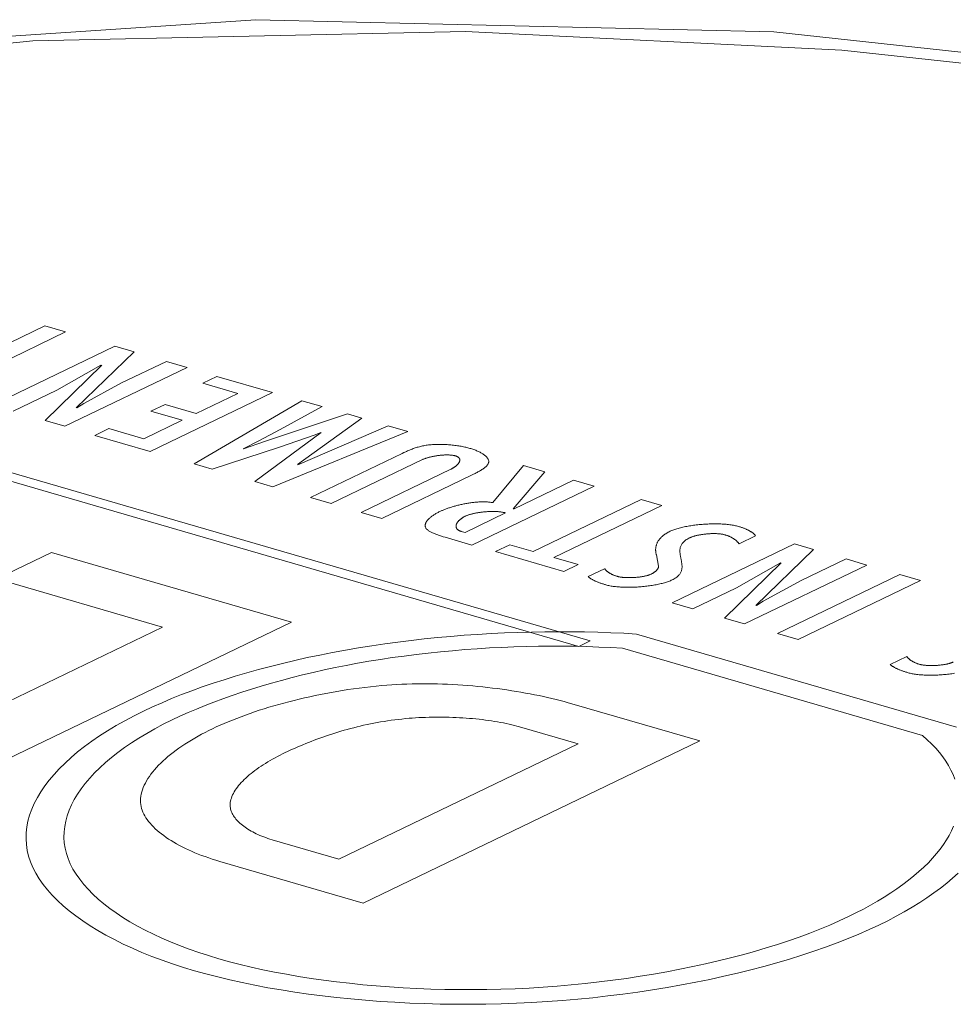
# Model space of a CAD drawing. Header units: millimetres. Extents: x 3925 to 5043, y -86 to 778.
# Tile 143 of 158: x 4838.27 to 4841.91, y 547.86 to 551.69. Entities that reach past the tile are written whole.
import ezdxf

# ---------------------------------------------------------------- set-up
doc = ezdxf.new("R2010")
doc.units = ezdxf.units.MM
doc.header["$LTSCALE"] = 46.255
doc.layers.add('H30K-TOP-COVDXF_CONTINUOUS_LINE', color=7, linetype='CONTINUOUS')

msp = doc.modelspace()

# ---------------------------------------------------------------- linework, layer by layer
at = {"layer": 'H30K-TOP-COVDXF_CONTINUOUS_LINE', "color": 7, "linetype": 'Continuous', "lineweight": 0}
for p, q in [((4838.3672, 550.4996), (4837.9457, 550.2965)), ((4838.4476, 550.4762), (4838.3672, 550.4996)), ((4838.0261, 550.2731), (4838.4476, 550.4762)), ((4838.6404, 550.4201), (4838.164, 550.1906)), ((4838.7152, 550.3984), (4838.6404, 550.4201)), ((4838.4897, 550.1803), (4838.7152, 550.3984)), ((4838.5888, 550.3467), (4838.3684, 550.1311)), ((4838.4145, 550.249), (4838.5859, 550.3466)), ((4838.4457, 550.1087), (4838.922, 550.3382)), ((4838.8415, 550.3616), (4838.6665, 550.2773)), ((4838.922, 550.3382), (4838.8415, 550.3616)), ((4839.038, 550.3026), (4838.9831, 550.2762)), ((4839.2545, 550.2397), (4839.038, 550.3026)), ((4838.6665, 550.2773), (4838.5188, 550.1968)), ((4838.9831, 550.2762), (4839.119, 550.2366)), ((4840.4923, 549.272), (4837.1819, 550.2349)), ((4838.2445, 550.1672), (4838.4145, 550.249)), ((4838.7781, 550.0102), (4839.2545, 550.2397)), ((4839.119, 550.2366), (4838.9573, 550.1587)), ((4837.138, 550.2138), (4840.4484, 549.2509)), ((4838.5188, 550.1968), (4838.4926, 550.1804)), ((4838.8358, 550.194), (4838.7808, 550.1676)), ((4838.9573, 550.1587), (4838.8358, 550.194)), ((4839.3688, 550.2082), (4838.9488, 549.9623)), ((4839.2846, 550.0955), (4839.4477, 550.1853)), ((4839.4477, 550.1853), (4839.3688, 550.2082)), ((4838.7808, 550.1676), (4838.9023, 550.1322)), ((4839.5467, 550.1565), (4839.2236, 550.0493)), ((4839.6021, 550.1404), (4839.5467, 550.1565)), ((4838.3684, 550.1311), (4838.4457, 550.1087)), ((4838.9023, 550.1322), (4838.7526, 550.0601)), ((4839.3517, 549.9594), (4839.6021, 550.1404)), ((4839.7052, 550.1104), (4839.3533, 549.9589)), ((4839.7816, 550.0882), (4839.7052, 550.1104)), ((4838.6167, 550.0996), (4838.5617, 550.0731)), ((4838.5617, 550.0731), (4838.7781, 550.0102)), ((4838.7526, 550.0601), (4838.6167, 550.0996)), ((4839.4437, 550.0839), (4839.1861, 549.8933)), ((4839.201, 550.0515), (4839.2846, 550.0955)), ((4839.2553, 549.8732), (4839.7816, 550.0882)), ((4839.2817, 550.0276), (4839.4202, 550.0756)), ((4839.4202, 550.0756), (4839.4422, 550.0844)), ((4839.1401, 550.0209), (4839.201, 550.0515)), ((4839.2236, 550.0493), (4839.1417, 550.0204)), ((4839.0196, 549.9417), (4839.2817, 550.0276)), ((4839.7598, 550.0029), (4839.4021, 549.8305)), ((4838.9488, 549.9623), (4839.0196, 549.9417)), ((4839.4825, 549.8071), (4839.8388, 549.9788)), ((4840.2325, 549.9552), (4840.1125, 549.811)), ((4840.3161, 549.9309), (4840.2325, 549.9552)), ((4839.9494, 549.9412), (4839.6001, 549.7729)), ((4839.6805, 549.7495), (4840.0304, 549.9181)), ((4840.0304, 549.9181), (4840.0376, 549.9216)), ((4840.1925, 549.7867), (4840.3161, 549.9309)), ((4839.1861, 549.8933), (4839.2553, 549.8732)), ((4840.4272, 549.8986), (4840.1941, 549.7862)), ((4840.5077, 549.8752), (4840.4272, 549.8986)), ((4840.0314, 549.6457), (4840.5077, 549.8752)), ((4839.4021, 549.8305), (4839.4825, 549.8071)), ((4840.6913, 549.8236), (4840.2698, 549.6205)), ((4840.7717, 549.8002), (4840.6913, 549.8236)), ((4839.6001, 549.7729), (4839.6805, 549.7495)), ((4840.1619, 549.7707), (4840.0046, 549.6949)), ((4840.3502, 549.5971), (4840.7717, 549.8002)), ((4839.9274, 549.6759), (4840.0314, 549.6457)), ((4841.2884, 549.6499), (4840.812, 549.4204)), ((4841.0728, 549.6506), (4841.1367, 549.6813)), ((4841.3632, 549.6282), (4841.2884, 549.6499)), ((4838.1793, 549.5138), (4838.3935, 549.617)), ((4838.3935, 549.617), (4839.3279, 549.3452)), ((4840.1788, 549.6469), (4840.124, 549.6205)), ((4840.124, 549.6205), (4840.3903, 549.543)), ((4840.2698, 549.6205), (4840.1788, 549.6469)), ((4841.1377, 549.4101), (4841.3632, 549.6282)), ((4840.4452, 549.5695), (4840.3502, 549.5971)), ((4840.7504, 549.6072), (4840.7592, 549.5641)), ((4841.2368, 549.5766), (4841.0163, 549.361)), ((4841.0624, 549.4789), (4841.2339, 549.5764)), ((4841.4895, 549.5914), (4841.3145, 549.5071)), ((4841.57, 549.568), (4841.4895, 549.5914)), ((4840.3903, 549.543), (4840.4452, 549.5695)), ((4840.5488, 549.5535), (4840.4842, 549.523)), ((4841.0936, 549.3385), (4841.57, 549.568)), ((4838.8255, 549.3258), (4838.1793, 549.5138)), ((4841.3145, 549.5071), (4841.1668, 549.4266)), ((4841.6988, 549.5305), (4841.2224, 549.301)), ((4841.3029, 549.2776), (4841.7793, 549.5071)), ((4841.7793, 549.5071), (4841.6988, 549.5305)), ((4840.8925, 549.397), (4841.0624, 549.4789)), ((4840.812, 549.4204), (4840.8925, 549.397)), ((4841.1668, 549.4266), (4841.1406, 549.4102)), ((4839.3279, 549.3452), (4838.0165, 548.7133)), ((4841.0163, 549.361), (4841.0936, 549.3385)), ((4837.7284, 548.7972), (4838.8255, 549.3258)), ((4840.4484, 549.2509), (4840.4923, 549.272)), ((4841.9204, 548.9362), (4840.673, 549.2991)), ((4841.2224, 549.301), (4841.3029, 549.2776)), ((4840.6181, 549.2437), (4841.788, 548.9034)), ((4841.7264, 549.211), (4841.6618, 549.1805)), ((4840.4213, 549.0272), (4840.9196, 548.8823)), ((4840.4451, 548.8711), (4840.2171, 548.9374)), ((4840.9196, 548.8823), (4839.6083, 548.2504)), ((4839.5132, 548.422), (4840.4451, 548.8711)), ((4839.2529, 548.4977), (4839.5132, 548.422)), ((4839.6083, 548.2504), (4839.0488, 548.4131))]:
    msp.add_line(p, q, dxfattribs=at)
for points in [[(4846.9421, 550.5985), (4845.1771, 551.0558), (4843.2038, 551.4282), (4841.2075, 551.6457), (4839.1893, 551.6929), (4837.1817, 551.5583), (4835.2306, 551.2449), (4833.3631, 550.7677), (4831.575, 550.1416)], [(4846.741, 550.5755), (4846.1335, 550.7455), (4845.4479, 550.921), (4844.6646, 551.0998), (4843.7607, 551.2765), (4842.709, 551.4405), (4841.473, 551.5744), (4840.0064, 551.647), (4838.3208, 551.6101), (4836.6304, 551.4381), (4835.1744, 551.1768), (4833.9736, 550.8794), (4832.9789, 550.5754), (4832.1443, 550.2793), (4831.432, 549.9966), (4830.8101, 549.7269), (4830.2515, 549.4665)], [(4840.024, 550.0226), (4840.0201, 550.0237), (4840.0161, 550.0248), (4840.0119, 550.0258), (4840.0076, 550.0268), (4840.0033, 550.0278), (4839.9988, 550.0287), (4839.9943, 550.0297), (4839.9896, 550.0305), (4839.9849, 550.0314), (4839.9801, 550.0322), (4839.9752, 550.0329), (4839.9703, 550.0336), (4839.9653, 550.0343), (4839.9603, 550.0349), (4839.9552, 550.0355), (4839.95, 550.036), (4839.9449, 550.0365), (4839.9397, 550.0369), (4839.9345, 550.0373), (4839.9293, 550.0376), (4839.924, 550.0378), (4839.9188, 550.038), (4839.9135, 550.0381), (4839.9083, 550.0382), (4839.9031, 550.0382), (4839.8979, 550.0382), (4839.8927, 550.038), (4839.8876, 550.0379), (4839.8825, 550.0376), (4839.8774, 550.0373), (4839.8724, 550.0369), (4839.8674, 550.0364), (4839.8626, 550.0359), (4839.8577, 550.0352), (4839.853, 550.0345), (4839.8484, 550.0338), (4839.8439, 550.033), (4839.8395, 550.0321), (4839.8352, 550.0311), (4839.8309, 550.0301), (4839.8267, 550.029), (4839.8226, 550.0278), (4839.8185, 550.0266), (4839.8144, 550.0254), (4839.8105, 550.0241), (4839.8066, 550.0228), (4839.8027, 550.0214), (4839.7989, 550.02), (4839.7951, 550.0185), (4839.7914, 550.0171), (4839.7877, 550.0156), (4839.7841, 550.014), (4839.7805, 550.0125), (4839.777, 550.0109), (4839.7735, 550.0093), (4839.77, 550.0077), (4839.7666, 550.0061), (4839.7598, 550.0029)], [(4839.8388, 549.9788), (4839.8403, 549.9795), (4839.8419, 549.9801), (4839.8435, 549.9808), (4839.8452, 549.9815), (4839.847, 549.9821), (4839.8488, 549.9828), (4839.8506, 549.9834), (4839.8525, 549.9841), (4839.8545, 549.9847), (4839.8565, 549.9853), (4839.8585, 549.9859), (4839.8606, 549.9865), (4839.8627, 549.9871), (4839.8648, 549.9877), (4839.867, 549.9882), (4839.8693, 549.9888), (4839.8715, 549.9893), (4839.8738, 549.9898), (4839.8761, 549.9903), (4839.8784, 549.9908), (4839.8808, 549.9913), (4839.8832, 549.9918), (4839.8856, 549.9922), (4839.888, 549.9926), (4839.8904, 549.993), (4839.8928, 549.9934), (4839.8953, 549.9938), (4839.8977, 549.9942), (4839.9002, 549.9945), (4839.9027, 549.9948), (4839.9051, 549.9951), (4839.9076, 549.9954), (4839.9101, 549.9957), (4839.9126, 549.9959), (4839.915, 549.9961), (4839.9175, 549.9963), (4839.9199, 549.9965), (4839.9223, 549.9966), (4839.9248, 549.9967), (4839.9272, 549.9968), (4839.9295, 549.9969), (4839.9319, 549.9969), (4839.9342, 549.9969), (4839.9366, 549.9969), (4839.9388, 549.9969), (4839.9411, 549.9968), (4839.9433, 549.9967), (4839.9455, 549.9966), (4839.9477, 549.9965), (4839.9498, 549.9963), (4839.9519, 549.9961), (4839.9539, 549.9958), (4839.956, 549.9956), (4839.9579, 549.9953), (4839.9598, 549.9949), (4839.9617, 549.9946), (4839.9635, 549.9941), (4839.9652, 549.9937), (4839.9669, 549.9932)], [(4839.9669, 549.9932), (4839.9685, 549.9928), (4839.97, 549.9922), (4839.9715, 549.9917), (4839.9728, 549.9911), (4839.974, 549.9906), (4839.9752, 549.9899), (4839.9763, 549.9893), (4839.9773, 549.9887), (4839.9783, 549.988), (4839.9792, 549.9873), (4839.9799, 549.9866), (4839.9807, 549.9858), (4839.9813, 549.9851), (4839.9819, 549.9843), (4839.9824, 549.9835), (4839.9829, 549.9827), (4839.9833, 549.9819), (4839.9836, 549.9811), (4839.9838, 549.9802), (4839.984, 549.9794), (4839.9841, 549.9785), (4839.9842, 549.9776), (4839.9842, 549.9767), (4839.9842, 549.9758), (4839.9841, 549.9749), (4839.9839, 549.974), (4839.9837, 549.9731), (4839.9834, 549.9721), (4839.9831, 549.9712), (4839.9827, 549.9703), (4839.9823, 549.9693), (4839.9818, 549.9684), (4839.9813, 549.9674), (4839.9807, 549.9665), (4839.9801, 549.9655), (4839.9795, 549.9645), (4839.9788, 549.9636), (4839.978, 549.9626), (4839.9772, 549.9617), (4839.9764, 549.9607), (4839.9756, 549.9598), (4839.9747, 549.9588), (4839.9737, 549.9579), (4839.9728, 549.9569), (4839.9718, 549.956), (4839.9707, 549.9551), (4839.9697, 549.9542), (4839.9686, 549.9533), (4839.9675, 549.9524), (4839.9663, 549.9515), (4839.9651, 549.9506), (4839.9639, 549.9498), (4839.9627, 549.9489), (4839.9615, 549.9481), (4839.9602, 549.9472), (4839.9589, 549.9464), (4839.9576, 549.9456), (4839.9563, 549.9449), (4839.9549, 549.9441), (4839.9536, 549.9433), (4839.9522, 549.9426), (4839.9508, 549.9419), (4839.9494, 549.9412)], [(4840.0376, 549.9216), (4840.0411, 549.9233), (4840.0447, 549.9251), (4840.0482, 549.9269), (4840.0516, 549.9287), (4840.055, 549.9305), (4840.0583, 549.9324), (4840.0616, 549.9342), (4840.0647, 549.936), (4840.0678, 549.9379), (4840.0708, 549.9398), (4840.0736, 549.9416), (4840.0764, 549.9435), (4840.079, 549.9454), (4840.0815, 549.9473), (4840.0838, 549.9492), (4840.086, 549.9511), (4840.088, 549.9531), (4840.0898, 549.955), (4840.0915, 549.9569), (4840.0929, 549.9589), (4840.0942, 549.9608), (4840.0952, 549.9628), (4840.0961, 549.9648), (4840.0967, 549.9668), (4840.0971, 549.9687), (4840.0972, 549.9706), (4840.0971, 549.9725), (4840.0969, 549.9745), (4840.0964, 549.9764), (4840.0957, 549.9783), (4840.0949, 549.9802), (4840.0939, 549.9822), (4840.0926, 549.9841), (4840.0913, 549.986), (4840.0897, 549.9879), (4840.088, 549.9897), (4840.0861, 549.9916), (4840.0841, 549.9934), (4840.0819, 549.9952), (4840.0796, 549.997), (4840.0771, 549.9988), (4840.0746, 550.0006), (4840.0719, 550.0023), (4840.069, 550.004), (4840.0661, 550.0056), (4840.0631, 550.0073), (4840.0599, 550.0089), (4840.0567, 550.0104), (4840.0533, 550.0119), (4840.0499, 550.0134), (4840.0464, 550.0149), (4840.0428, 550.0163), (4840.0392, 550.0176), (4840.0355, 550.0189), (4840.0317, 550.0202), (4840.0279, 550.0214), (4840.024, 550.0226)], [(4840.1125, 549.811), (4840.1092, 549.8116), (4840.106, 549.8121), (4840.1026, 549.8126), (4840.0992, 549.813), (4840.0957, 549.8133), (4840.0922, 549.8136), (4840.0887, 549.8139), (4840.0851, 549.814), (4840.0815, 549.8141), (4840.0778, 549.8142), (4840.0741, 549.8142), (4840.0703, 549.8142), (4840.0665, 549.8141), (4840.0627, 549.814), (4840.0589, 549.8138), (4840.055, 549.8135), (4840.0512, 549.8133), (4840.0473, 549.8129), (4840.0433, 549.8126), (4840.0394, 549.8122), (4840.0355, 549.8117), (4840.0315, 549.8112), (4840.0276, 549.8107), (4840.0236, 549.8101), (4840.0197, 549.8095), (4840.0157, 549.8089), (4840.0118, 549.8082), (4840.0078, 549.8075), (4840.0039, 549.8067), (4840, 549.806), (4839.9961, 549.8052), (4839.9922, 549.8043), (4839.9884, 549.8035), (4839.9845, 549.8026), (4839.9807, 549.8017), (4839.9769, 549.8007), (4839.9732, 549.7998), (4839.9695, 549.7988), (4839.9658, 549.7978), (4839.9621, 549.7968), (4839.9585, 549.7957), (4839.955, 549.7947), (4839.9515, 549.7936), (4839.948, 549.7925), (4839.9446, 549.7914), (4839.9412, 549.7903), (4839.9379, 549.7891), (4839.9347, 549.788), (4839.9315, 549.7869), (4839.9284, 549.7857), (4839.9254, 549.7845), (4839.9224, 549.7834), (4839.9195, 549.7822), (4839.9167, 549.781), (4839.9139, 549.7798), (4839.9113, 549.7786), (4839.9087, 549.7775), (4839.9062, 549.7763)], [(4839.9062, 549.7763), (4839.9031, 549.7748), (4839.9, 549.7732), (4839.897, 549.7716), (4839.8941, 549.77), (4839.8912, 549.7683), (4839.8883, 549.7666), (4839.8856, 549.7649), (4839.8829, 549.7632), (4839.8802, 549.7614), (4839.8777, 549.7596), (4839.8752, 549.7578), (4839.8728, 549.756), (4839.8705, 549.7541), (4839.8683, 549.7523), (4839.8662, 549.7504), (4839.8642, 549.7485), (4839.8623, 549.7466), (4839.8605, 549.7447), (4839.8589, 549.7428), (4839.8573, 549.7409), (4839.8559, 549.739), (4839.8546, 549.7371), (4839.8534, 549.7352), (4839.8524, 549.7333), (4839.8515, 549.7314), (4839.8508, 549.7295), (4839.8502, 549.7276), (4839.8498, 549.7258), (4839.8495, 549.7239), (4839.8494, 549.7221), (4839.8495, 549.7203), (4839.8497, 549.7185), (4839.8502, 549.7167), (4839.8508, 549.7149), (4839.8515, 549.7132), (4839.8525, 549.7115), (4839.8537, 549.7098), (4839.8551, 549.7082), (4839.8567, 549.7065), (4839.8584, 549.7049), (4839.8604, 549.7033), (4839.8625, 549.7018), (4839.8648, 549.7003), (4839.8672, 549.6988), (4839.8698, 549.6973), (4839.8725, 549.6959), (4839.8754, 549.6945), (4839.8783, 549.6931), (4839.8814, 549.6917), (4839.8846, 549.6904), (4839.8878, 549.6891), (4839.8912, 549.6878), (4839.8946, 549.6865), (4839.8981, 549.6852), (4839.9017, 549.684), (4839.9053, 549.6828), (4839.9089, 549.6816), (4839.9126, 549.6804), (4839.9163, 549.6793), (4839.92, 549.6781), (4839.9274, 549.6759)], [(4840.0054, 549.7581), (4840.0072, 549.759), (4840.0091, 549.7598), (4840.0111, 549.7606), (4840.0132, 549.7614), (4840.0153, 549.7622), (4840.0176, 549.763), (4840.0198, 549.7638), (4840.0222, 549.7645), (4840.0246, 549.7652), (4840.0271, 549.7659), (4840.0297, 549.7666), (4840.0323, 549.7673), (4840.035, 549.7679), (4840.0377, 549.7685), (4840.0404, 549.7691), (4840.0432, 549.7697), (4840.0461, 549.7703), (4840.049, 549.7708), (4840.0519, 549.7714), (4840.0549, 549.7719), (4840.0578, 549.7723), (4840.0609, 549.7728), (4840.0639, 549.7732), (4840.0669, 549.7736), (4840.07, 549.774), (4840.0731, 549.7744), (4840.0762, 549.7747), (4840.0793, 549.775), (4840.0824, 549.7753), (4840.0856, 549.7756), (4840.0887, 549.7758), (4840.0918, 549.776), (4840.0949, 549.7762), (4840.098, 549.7764), (4840.1011, 549.7765), (4840.1042, 549.7766), (4840.1072, 549.7767), (4840.1103, 549.7767), (4840.1133, 549.7767), (4840.1163, 549.7767), (4840.1192, 549.7766), (4840.1221, 549.7766), (4840.125, 549.7764), (4840.1279, 549.7763), (4840.1307, 549.7761), (4840.1334, 549.7759), (4840.1361, 549.7757), (4840.1388, 549.7754), (4840.1414, 549.7751), (4840.1439, 549.7747), (4840.1464, 549.7744), (4840.1489, 549.774), (4840.1512, 549.7735), (4840.1535, 549.773), (4840.1557, 549.7725), (4840.1579, 549.772), (4840.1599, 549.7714), (4840.1619, 549.7707)], [(4840.0046, 549.6949), (4839.9898, 549.6992), (4839.988, 549.6998), (4839.9863, 549.7004), (4839.9847, 549.701), (4839.9832, 549.7017), (4839.9817, 549.7024), (4839.9804, 549.7031), (4839.9791, 549.7039), (4839.978, 549.7047), (4839.9769, 549.7055), (4839.9758, 549.7063), (4839.9749, 549.7072), (4839.9741, 549.708), (4839.9733, 549.7089), (4839.9726, 549.7098), (4839.972, 549.7108), (4839.9714, 549.7117), (4839.9709, 549.7127), (4839.9705, 549.7137), (4839.9702, 549.7147), (4839.97, 549.7157), (4839.9698, 549.7167), (4839.9696, 549.7178), (4839.9696, 549.7188), (4839.9696, 549.7199), (4839.9697, 549.7209), (4839.9698, 549.722), (4839.97, 549.7231), (4839.9703, 549.7242), (4839.9706, 549.7253), (4839.971, 549.7264), (4839.9714, 549.7275), (4839.9719, 549.7287), (4839.9724, 549.7298), (4839.973, 549.7309), (4839.9737, 549.732), (4839.9744, 549.7331), (4839.9751, 549.7342), (4839.9759, 549.7354), (4839.9768, 549.7365), (4839.9777, 549.7376), (4839.9786, 549.7387), (4839.9796, 549.7398), (4839.9807, 549.7409), (4839.9817, 549.7419), (4839.9829, 549.743), (4839.984, 549.7441), (4839.9852, 549.7451), (4839.9864, 549.7461), (4839.9877, 549.7472), (4839.989, 549.7482), (4839.9904, 549.7492), (4839.9917, 549.7502), (4839.9931, 549.7511), (4839.9946, 549.7521), (4839.996, 549.753), (4839.9975, 549.7539), (4839.9991, 549.7548), (4840.0006, 549.7557), (4840.0022, 549.7565), (4840.0038, 549.7573), (4840.0054, 549.7581)], [(4841.0709, 549.7181), (4841.0671, 549.7191), (4841.0631, 549.7201), (4841.059, 549.7211), (4841.0547, 549.7219), (4841.0504, 549.7228), (4841.0459, 549.7235), (4841.0413, 549.7242), (4841.0365, 549.7249), (4841.0317, 549.7255), (4841.0268, 549.726), (4841.0218, 549.7265), (4841.0167, 549.7269), (4841.0115, 549.7272), (4841.0063, 549.7276), (4841.0009, 549.7278), (4840.9956, 549.728), (4840.9901, 549.7281), (4840.9846, 549.7282), (4840.9791, 549.7283), (4840.9735, 549.7282), (4840.9679, 549.7282), (4840.9623, 549.7281), (4840.9567, 549.7279), (4840.951, 549.7277), (4840.9453, 549.7274), (4840.9397, 549.7271), (4840.934, 549.7267), (4840.9283, 549.7263), (4840.9227, 549.7258), (4840.9171, 549.7253), (4840.9115, 549.7247), (4840.9059, 549.7241), (4840.9004, 549.7234), (4840.8949, 549.7227), (4840.8895, 549.722), (4840.8841, 549.7212), (4840.8788, 549.7203), (4840.8736, 549.7194), (4840.8684, 549.7185), (4840.8633, 549.7175), (4840.8583, 549.7165), (4840.8534, 549.7155), (4840.8486, 549.7143), (4840.8439, 549.7132), (4840.8393, 549.712), (4840.8348, 549.7108), (4840.8305, 549.7095), (4840.8263, 549.7082), (4840.8222, 549.7068), (4840.8182, 549.7055), (4840.8144, 549.704), (4840.8108, 549.7026), (4840.8073, 549.7011), (4840.804, 549.6995)], [(4840.804, 549.6995), (4840.8003, 549.6977), (4840.7967, 549.6958), (4840.7933, 549.6939), (4840.7901, 549.692), (4840.7869, 549.69), (4840.7839, 549.688), (4840.7811, 549.686), (4840.7783, 549.6839), (4840.7757, 549.6818), (4840.7733, 549.6797), (4840.7709, 549.6776), (4840.7687, 549.6754), (4840.7666, 549.6732), (4840.7646, 549.671), (4840.7628, 549.6688), (4840.761, 549.6666), (4840.7594, 549.6643), (4840.7579, 549.662), (4840.7565, 549.6598), (4840.7552, 549.6575), (4840.754, 549.6552), (4840.7529, 549.6529), (4840.752, 549.6506), (4840.7511, 549.6482), (4840.7503, 549.6459), (4840.7496, 549.6436), (4840.749, 549.6413), (4840.7486, 549.6389), (4840.7482, 549.6366), (4840.7478, 549.6343), (4840.7476, 549.632), (4840.7475, 549.6297), (4840.7474, 549.6274), (4840.7475, 549.6251), (4840.7476, 549.6228), (4840.7478, 549.6205), (4840.748, 549.6182), (4840.7484, 549.616), (4840.7488, 549.6138), (4840.7493, 549.6116), (4840.7498, 549.6094), (4840.7504, 549.6072)], [(4840.8807, 549.6743), (4840.8824, 549.6751), (4840.8842, 549.6758), (4840.886, 549.6766), (4840.8879, 549.6773), (4840.8899, 549.678), (4840.8919, 549.6787), (4840.8941, 549.6794), (4840.8963, 549.6801), (4840.8985, 549.6807), (4840.9008, 549.6814), (4840.9032, 549.682), (4840.9056, 549.6826), (4840.908, 549.6832), (4840.9105, 549.6837), (4840.9131, 549.6843), (4840.9157, 549.6848), (4840.9183, 549.6853), (4840.921, 549.6858), (4840.9237, 549.6862), (4840.9264, 549.6867), (4840.9291, 549.6871), (4840.9319, 549.6875), (4840.9347, 549.6878), (4840.9375, 549.6882), (4840.9403, 549.6885), (4840.9432, 549.6888), (4840.946, 549.6891), (4840.9489, 549.6893), (4840.9517, 549.6896), (4840.9546, 549.6898), (4840.9575, 549.6899), (4840.9603, 549.6901), (4840.9631, 549.6902), (4840.966, 549.6903), (4840.9688, 549.6904), (4840.9716, 549.6904), (4840.9744, 549.6904), (4840.9771, 549.6904), (4840.9799, 549.6904), (4840.9826, 549.6903), (4840.9852, 549.6902), (4840.9879, 549.6901), (4840.9905, 549.6899), (4840.993, 549.6898), (4840.9956, 549.6896), (4840.998, 549.6893), (4841.0004, 549.689), (4841.0028, 549.6887), (4841.0051, 549.6884), (4841.0074, 549.688), (4841.0096, 549.6876), (4841.0117, 549.6872), (4841.0138, 549.6867), (4841.0158, 549.6862), (4841.0178, 549.6857)], [(4841.1367, 549.6813), (4841.1358, 549.6827), (4841.1348, 549.684), (4841.1338, 549.6853), (4841.1326, 549.6866), (4841.1314, 549.6879), (4841.1301, 549.6892), (4841.1287, 549.6905), (4841.1272, 549.6918), (4841.1257, 549.693), (4841.1241, 549.6942), (4841.1224, 549.6954), (4841.1206, 549.6967), (4841.1188, 549.6978), (4841.1169, 549.699), (4841.115, 549.7002), (4841.1129, 549.7013), (4841.1108, 549.7025), (4841.1087, 549.7036), (4841.1065, 549.7047), (4841.1043, 549.7057), (4841.102, 549.7068), (4841.0996, 549.7079), (4841.0972, 549.7089), (4841.0947, 549.7099), (4841.0922, 549.7109), (4841.0897, 549.7118), (4841.0871, 549.7128), (4841.0845, 549.7137), (4841.0818, 549.7146), (4841.0792, 549.7155), (4841.0764, 549.7164), (4841.0737, 549.7172), (4841.0709, 549.7181)], [(4840.845, 549.5977), (4840.8445, 549.6004), (4840.844, 549.6032), (4840.8435, 549.606), (4840.8431, 549.6088), (4840.8427, 549.6116), (4840.8424, 549.6143), (4840.8422, 549.6171), (4840.8421, 549.6198), (4840.842, 549.6225), (4840.8421, 549.6253), (4840.8423, 549.628), (4840.8426, 549.6306), (4840.843, 549.6333), (4840.8436, 549.6359), (4840.8444, 549.6385), (4840.8453, 549.6411), (4840.8464, 549.6437), (4840.8476, 549.6462), (4840.8491, 549.6488), (4840.8508, 549.6512), (4840.8527, 549.6537), (4840.8548, 549.6561), (4840.8571, 549.6585), (4840.8597, 549.6609), (4840.8625, 549.6632), (4840.8656, 549.6655), (4840.8689, 549.6678), (4840.8726, 549.67), (4840.8765, 549.6721), (4840.8807, 549.6743)], [(4841.0178, 549.6857), (4841.0202, 549.6849), (4841.0226, 549.6842), (4841.025, 549.6834), (4841.0273, 549.6826), (4841.0295, 549.6817), (4841.0317, 549.6809), (4841.0338, 549.68), (4841.0359, 549.6791), (4841.0379, 549.6781), (4841.0398, 549.6772), (4841.0418, 549.6762), (4841.0436, 549.6752), (4841.0454, 549.6742), (4841.0472, 549.6732), (4841.0489, 549.6722), (4841.0505, 549.6711), (4841.0522, 549.6701), (4841.0537, 549.669), (4841.0552, 549.6679), (4841.0567, 549.6668), (4841.0581, 549.6657), (4841.0595, 549.6645), (4841.0608, 549.6634), (4841.0621, 549.6623), (4841.0634, 549.6611), (4841.0646, 549.66), (4841.0658, 549.6588), (4841.0669, 549.6576), (4841.068, 549.6565), (4841.069, 549.6553), (4841.07, 549.6541), (4841.071, 549.6529), (4841.0719, 549.6518), (4841.0728, 549.6506)], [(4840.8115, 549.5098), (4840.8158, 549.512), (4840.8197, 549.5141), (4840.8233, 549.5164), (4840.8267, 549.5186), (4840.8298, 549.5209), (4840.8326, 549.5232), (4840.8352, 549.5256), (4840.8375, 549.528), (4840.8396, 549.5304), (4840.8415, 549.5329), (4840.8432, 549.5354), (4840.8446, 549.5379), (4840.8459, 549.5404), (4840.847, 549.543), (4840.8479, 549.5456), (4840.8486, 549.5482), (4840.8492, 549.5508), (4840.8497, 549.5535), (4840.85, 549.5562), (4840.8502, 549.5589), (4840.8502, 549.5616), (4840.8502, 549.5643), (4840.8501, 549.567), (4840.8499, 549.5698), (4840.8496, 549.5725), (4840.8492, 549.5753), (4840.8488, 549.5781), (4840.8483, 549.5809), (4840.8478, 549.5837), (4840.8473, 549.5865), (4840.845, 549.5977)], [(4840.597, 549.5239), (4840.5948, 549.5246), (4840.5927, 549.5252), (4840.5906, 549.5259), (4840.5886, 549.5267), (4840.5866, 549.5274), (4840.5847, 549.5281), (4840.5828, 549.5289), (4840.581, 549.5297), (4840.5792, 549.5305), (4840.5774, 549.5313), (4840.5757, 549.5322), (4840.574, 549.533), (4840.5724, 549.5339), (4840.5708, 549.5348), (4840.5693, 549.5357), (4840.5678, 549.5366), (4840.5664, 549.5376), (4840.565, 549.5385), (4840.5636, 549.5394), (4840.5623, 549.5404), (4840.561, 549.5414), (4840.5598, 549.5424), (4840.5586, 549.5433), (4840.5574, 549.5443), (4840.5563, 549.5453), (4840.5552, 549.5464), (4840.5542, 549.5474), (4840.5532, 549.5484), (4840.5522, 549.5494), (4840.5513, 549.5504), (4840.5505, 549.5515), (4840.5496, 549.5525), (4840.5488, 549.5535)], [(4840.7299, 549.5326), (4840.7282, 549.5318), (4840.7265, 549.5311), (4840.7247, 549.5304), (4840.7228, 549.5296), (4840.7208, 549.529), (4840.7188, 549.5283), (4840.7167, 549.5276), (4840.7145, 549.527), (4840.7123, 549.5264), (4840.71, 549.5258), (4840.7077, 549.5253), (4840.7053, 549.5247), (4840.7029, 549.5242), (4840.7004, 549.5237), (4840.6978, 549.5232), (4840.6953, 549.5228), (4840.6927, 549.5224), (4840.69, 549.522), (4840.6873, 549.5216), (4840.6846, 549.5212), (4840.6819, 549.5209), (4840.6792, 549.5206), (4840.6764, 549.5203), (4840.6736, 549.52), (4840.6708, 549.5198), (4840.668, 549.5195), (4840.6652, 549.5194), (4840.6623, 549.5192), (4840.6595, 549.519), (4840.6567, 549.5189), (4840.6539, 549.5188), (4840.6511, 549.5188), (4840.6483, 549.5187), (4840.6455, 549.5187), (4840.6427, 549.5187), (4840.6399, 549.5187), (4840.6372, 549.5188), (4840.6345, 549.5189), (4840.6318, 549.519), (4840.6292, 549.5191), (4840.6266, 549.5193), (4840.624, 549.5195), (4840.6214, 549.5197), (4840.6189, 549.5199), (4840.6165, 549.5202), (4840.6141, 549.5205), (4840.6117, 549.5208), (4840.6095, 549.5212), (4840.6072, 549.5216), (4840.605, 549.522), (4840.6029, 549.5224), (4840.6009, 549.5229), (4840.5989, 549.5234), (4840.597, 549.5239)], [(4840.7592, 549.5641), (4840.7591, 549.5631), (4840.759, 549.5621), (4840.7588, 549.5612), (4840.7586, 549.5602), (4840.7583, 549.5592), (4840.758, 549.5582), (4840.7576, 549.5571), (4840.7572, 549.5561), (4840.7567, 549.5551), (4840.7562, 549.5541), (4840.7556, 549.5531), (4840.7549, 549.5521), (4840.7542, 549.5511), (4840.7535, 549.5501), (4840.7527, 549.5491), (4840.7518, 549.5481), (4840.7509, 549.5472), (4840.7499, 549.5462), (4840.7489, 549.5452), (4840.7479, 549.5442), (4840.7468, 549.5433), (4840.7456, 549.5423), (4840.7444, 549.5414), (4840.7432, 549.5404), (4840.7419, 549.5395), (4840.7406, 549.5386), (4840.7392, 549.5377), (4840.7377, 549.5368), (4840.7363, 549.536), (4840.7347, 549.5351), (4840.7332, 549.5342), (4840.7316, 549.5334), (4840.7299, 549.5326)], [(4840.4842, 549.523), (4840.4856, 549.5218), (4840.487, 549.5205), (4840.4886, 549.5193), (4840.4901, 549.5181), (4840.4918, 549.5168), (4840.4935, 549.5157), (4840.4954, 549.5145), (4840.4972, 549.5133), (4840.4992, 549.5122), (4840.5012, 549.511), (4840.5032, 549.5099), (4840.5053, 549.5088), (4840.5075, 549.5077), (4840.5097, 549.5066), (4840.512, 549.5056), (4840.5144, 549.5045), (4840.5167, 549.5035), (4840.5192, 549.5025), (4840.5216, 549.5015), (4840.5241, 549.5005), (4840.5267, 549.4995), (4840.5292, 549.4986), (4840.5319, 549.4976), (4840.5345, 549.4967), (4840.5372, 549.4958), (4840.5399, 549.4949), (4840.5426, 549.494), (4840.5454, 549.4931), (4840.5481, 549.4923), (4840.5509, 549.4914), (4840.5537, 549.4906)], [(4840.5537, 549.4906), (4840.5574, 549.4896), (4840.5613, 549.4886), (4840.5652, 549.4877), (4840.5693, 549.4869), (4840.5736, 549.4861), (4840.5779, 549.4854), (4840.5824, 549.4847), (4840.5869, 549.4841), (4840.5916, 549.4836), (4840.5963, 549.4831), (4840.6012, 549.4826), (4840.6061, 549.4823), (4840.6111, 549.4819), (4840.6162, 549.4817), (4840.6213, 549.4814), (4840.6265, 549.4813), (4840.6318, 549.4812), (4840.6371, 549.4811), (4840.6424, 549.4811), (4840.6478, 549.4812), (4840.6532, 549.4813), (4840.6586, 549.4814), (4840.6641, 549.4816), (4840.6695, 549.4819), (4840.675, 549.4822), (4840.6805, 549.4825), (4840.686, 549.4829), (4840.6914, 549.4834), (4840.6969, 549.4838), (4840.7023, 549.4844), (4840.7077, 549.485), (4840.7131, 549.4856), (4840.7184, 549.4863), (4840.7237, 549.487), (4840.729, 549.4877), (4840.7341, 549.4885), (4840.7393, 549.4894), (4840.7443, 549.4903), (4840.7493, 549.4912), (4840.7542, 549.4922), (4840.759, 549.4932), (4840.7638, 549.4943), (4840.7684, 549.4954), (4840.773, 549.4965), (4840.7774, 549.4977), (4840.7817, 549.4989), (4840.7859, 549.5001), (4840.79, 549.5014), (4840.7939, 549.5027), (4840.7978, 549.5041), (4840.8014, 549.5055), (4840.805, 549.5069), (4840.8083, 549.5083), (4840.8115, 549.5098)], [(4840.673, 549.2991), (4840.6229, 549.3019), (4840.5725, 549.3043), (4840.5216, 549.3061), (4840.4704, 549.3073), (4840.4189, 549.308), (4840.3671, 549.3082), (4840.3152, 549.3078), (4840.2631, 549.3069), (4840.2108, 549.3054), (4840.1585, 549.3034), (4840.1062, 549.3008), (4840.0539, 549.2977), (4840.0016, 549.2941), (4839.9495, 549.2899), (4839.8975, 549.2852), (4839.8457, 549.2799), (4839.7942, 549.2741), (4839.743, 549.2677), (4839.692, 549.2608), (4839.6415, 549.2534), (4839.5901, 549.2452), (4839.5392, 549.2365), (4839.4888, 549.2272), (4839.439, 549.2173), (4839.3898, 549.207), (4839.3412, 549.1961), (4839.2933, 549.1848), (4839.2462, 549.173), (4839.1998, 549.1607), (4839.1543, 549.148), (4839.1096, 549.1348), (4839.0658, 549.1212), (4839.0229, 549.1072), (4838.981, 549.0928), (4838.9401, 549.078), (4838.9002, 549.0628), (4838.8615, 549.0473), (4838.8239, 549.0314), (4838.7874, 549.0152), (4838.7522, 548.9987)], [(4838.863, 548.9642), (4838.8937, 548.9786), (4838.9254, 548.9928), (4838.9581, 549.0068), (4838.9917, 549.0205), (4839.0261, 549.0338), (4839.0615, 549.0469), (4839.0976, 549.0597), (4839.1346, 549.0722), (4839.1724, 549.0843), (4839.2108, 549.0961), (4839.25, 549.1075), (4839.2899, 549.1186), (4839.3305, 549.1293), (4839.3717, 549.1396), (4839.4135, 549.1495), (4839.4558, 549.159), (4839.4987, 549.1681), (4839.5421, 549.1768), (4839.5861, 549.185), (4839.6304, 549.1928), (4839.6752, 549.2), (4839.7213, 549.207), (4839.7677, 549.2134), (4839.8145, 549.2194), (4839.8615, 549.2248), (4839.9088, 549.2298), (4839.9563, 549.2342), (4840.004, 549.2382), (4840.0518, 549.2416), (4840.0996, 549.2446), (4840.1475, 549.247), (4840.1953, 549.249), (4840.2431, 549.2504), (4840.2908, 549.2514), (4840.3384, 549.2518), (4840.3857, 549.2517), (4840.4328, 549.2511), (4840.4797, 549.25), (4840.5262, 549.2484), (4840.5724, 549.2463), (4840.6181, 549.2437)], [(4841.7746, 549.1814), (4841.7725, 549.1821), (4841.7703, 549.1827), (4841.7683, 549.1834), (4841.7662, 549.1841), (4841.7643, 549.1849), (4841.7623, 549.1856), (4841.7604, 549.1864), (4841.7586, 549.1872), (4841.7568, 549.188), (4841.755, 549.1888), (4841.7533, 549.1897), (4841.7516, 549.1905), (4841.75, 549.1914), (4841.7484, 549.1923), (4841.7469, 549.1932), (4841.7454, 549.1941), (4841.744, 549.195), (4841.7425, 549.196), (4841.7412, 549.1969), (4841.7399, 549.1979), (4841.7386, 549.1989), (4841.7373, 549.1998), (4841.7361, 549.2008), (4841.735, 549.2018), (4841.7339, 549.2028), (4841.7328, 549.2038), (4841.7318, 549.2049), (4841.7308, 549.2059), (4841.7298, 549.2069), (4841.7289, 549.2079), (4841.728, 549.209), (4841.7272, 549.21), (4841.7264, 549.211)], [(4841.9074, 549.1901), (4841.9058, 549.1893), (4841.9041, 549.1886), (4841.9022, 549.1879), (4841.9003, 549.1872), (4841.8984, 549.1865), (4841.8964, 549.1858), (4841.8943, 549.1852), (4841.8921, 549.1845), (4841.8899, 549.1839), (4841.8876, 549.1833), (4841.8852, 549.1828), (4841.8829, 549.1822), (4841.8804, 549.1817), (4841.8779, 549.1812), (4841.8754, 549.1808), (4841.8728, 549.1803), (4841.8702, 549.1799), (4841.8676, 549.1795), (4841.8649, 549.1791), (4841.8622, 549.1787), (4841.8595, 549.1784), (4841.8567, 549.1781), (4841.854, 549.1778), (4841.8512, 549.1775), (4841.8484, 549.1773), (4841.8456, 549.177), (4841.8428, 549.1768), (4841.8399, 549.1767), (4841.8371, 549.1765), (4841.8343, 549.1764), (4841.8315, 549.1763), (4841.8287, 549.1762), (4841.8259, 549.1762), (4841.8231, 549.1762), (4841.8203, 549.1762), (4841.8175, 549.1762), (4841.8148, 549.1763), (4841.8121, 549.1764), (4841.8094, 549.1765), (4841.8068, 549.1766), (4841.8042, 549.1768), (4841.8016, 549.177), (4841.7991, 549.1772), (4841.7966, 549.1774), (4841.7941, 549.1777), (4841.7917, 549.178), (4841.7894, 549.1783), (4841.7871, 549.1787), (4841.7848, 549.1791), (4841.7827, 549.1795), (4841.7806, 549.1799), (4841.7785, 549.1804), (4841.7765, 549.1809), (4841.7746, 549.1814)], [(4841.6618, 549.1805), (4841.6632, 549.1793), (4841.6646, 549.178), (4841.6661, 549.1768), (4841.6677, 549.1755), (4841.6694, 549.1743), (4841.6711, 549.1731), (4841.6729, 549.172), (4841.6748, 549.1708), (4841.6767, 549.1696), (4841.6787, 549.1685), (4841.6808, 549.1674), (4841.6829, 549.1663), (4841.6851, 549.1652), (4841.6873, 549.1641), (4841.6896, 549.1631), (4841.6919, 549.162), (4841.6943, 549.161), (4841.6967, 549.16), (4841.6992, 549.159), (4841.7017, 549.158), (4841.7043, 549.157), (4841.7068, 549.1561), (4841.7094, 549.1551), (4841.7121, 549.1542), (4841.7148, 549.1533), (4841.7175, 549.1524), (4841.7202, 549.1515), (4841.723, 549.1506), (4841.7257, 549.1498), (4841.7285, 549.1489), (4841.7313, 549.1481)], [(4841.7313, 549.1481), (4841.735, 549.1471), (4841.7389, 549.1461), (4841.7428, 549.1452), (4841.7469, 549.1444), (4841.7512, 549.1436), (4841.7555, 549.1429), (4841.76, 549.1422), (4841.7645, 549.1416), (4841.7692, 549.141), (4841.7739, 549.1405), (4841.7788, 549.1401), (4841.7837, 549.1397), (4841.7887, 549.1394), (4841.7938, 549.1391), (4841.7989, 549.1389), (4841.8041, 549.1388), (4841.8094, 549.1387), (4841.8147, 549.1386), (4841.82, 549.1386), (4841.8254, 549.1386), (4841.8308, 549.1387), (4841.8362, 549.1389), (4841.8417, 549.1391), (4841.8472, 549.1393), (4841.8526, 549.1396), (4841.8581, 549.14), (4841.8636, 549.1404), (4841.8691, 549.1408), (4841.8745, 549.1413), (4841.8799, 549.1419), (4841.8854, 549.1424), (4841.8907, 549.1431), (4841.8961, 549.1437), (4841.9014, 549.1445), (4841.9066, 549.1452), (4841.9118, 549.146)], [(4839.0206, 548.9298), (4839.0353, 548.9368), (4839.0505, 548.9437), (4839.0661, 548.9505), (4839.082, 548.9573), (4839.0983, 548.964), (4839.1149, 548.9705), (4839.1319, 548.977), (4839.1493, 548.9834), (4839.1669, 548.9896), (4839.1849, 548.9958), (4839.2031, 549.0018), (4839.2217, 549.0077), (4839.2405, 549.0135), (4839.2596, 549.0192), (4839.2789, 549.0247), (4839.2985, 549.0301), (4839.3183, 549.0354), (4839.3384, 549.0405), (4839.3586, 549.0454), (4839.3791, 549.0502), (4839.3997, 549.0548), (4839.4205, 549.0593), (4839.4415, 549.0636), (4839.4626, 549.0677), (4839.4839, 549.0716), (4839.5053, 549.0754), (4839.5269, 549.0789), (4839.5485, 549.0823), (4839.5703, 549.0854), (4839.5921, 549.0884), (4839.614, 549.0911), (4839.636, 549.0937), (4839.658, 549.096), (4839.68, 549.0981)], [(4839.68, 549.0981), (4839.6996, 549.0997), (4839.7192, 549.1011), (4839.7389, 549.1023), (4839.7586, 549.1033), (4839.7784, 549.104), (4839.7982, 549.1046), (4839.818, 549.105), (4839.8379, 549.1051), (4839.8577, 549.1051), (4839.8776, 549.1049), (4839.8974, 549.1045), (4839.9173, 549.1039), (4839.937, 549.1031), (4839.9568, 549.1022), (4839.9765, 549.101), (4839.9961, 549.0997), (4840.0157, 549.0983), (4840.0351, 549.0967), (4840.0545, 549.0949), (4840.0737, 549.093), (4840.0929, 549.0909), (4840.1119, 549.0886), (4840.1308, 549.0863), (4840.1495, 549.0837), (4840.1681, 549.0811), (4840.1866, 549.0783), (4840.2048, 549.0754), (4840.2228, 549.0723), (4840.2407, 549.0691), (4840.2584, 549.0659), (4840.2758, 549.0625), (4840.293, 549.0589), (4840.31, 549.0553), (4840.3267, 549.0516), (4840.3432, 549.0477), (4840.3594, 549.0438), (4840.3753, 549.0398), (4840.3909, 549.0357), (4840.4063, 549.0315), (4840.4213, 549.0272)], [(4838.7522, 548.9987), (4838.7151, 548.9803), (4838.6793, 548.9613), (4838.645, 548.942), (4838.612, 548.9222), (4838.5805, 548.902), (4838.5505, 548.8815), (4838.522, 548.8607), (4838.4951, 548.8395), (4838.4697, 548.818), (4838.4459, 548.7963), (4838.4237, 548.7743), (4838.4032, 548.7522), (4838.3844, 548.7298), (4838.3672, 548.7073), (4838.3518, 548.6846), (4838.3381, 548.6619), (4838.3262, 548.639), (4838.3162, 548.6161), (4838.308, 548.5931), (4838.3016, 548.5701), (4838.2971, 548.5472), (4838.2946, 548.5243), (4838.294, 548.5014), (4838.2954, 548.4786), (4838.2988, 548.456), (4838.3042, 548.4334), (4838.3117, 548.411), (4838.3211, 548.3888), (4838.3324, 548.3668), (4838.3456, 548.345), (4838.3607, 548.3235), (4838.3776, 548.3022), (4838.3963, 548.2812), (4838.4167, 548.2605), (4838.4388, 548.2401), (4838.4626, 548.2201), (4838.488, 548.2004), (4838.5151, 548.1811), (4838.5436, 548.1622), (4838.5737, 548.1437), (4838.6053, 548.1257), (4838.6384, 548.1082), (4838.6728, 548.0911), (4838.7086, 548.0746), (4838.7458, 548.0586), (4838.7843, 548.0431), (4838.824, 548.0282), (4838.8649, 548.0139), (4838.9071, 548.0002), (4838.9503, 547.9871)], [(4839.0454, 548.0338), (4839.0056, 548.0458), (4838.9668, 548.0584), (4838.9291, 548.0716), (4838.8926, 548.0853), (4838.8572, 548.0996), (4838.8231, 548.1143), (4838.7901, 548.1295), (4838.7584, 548.1452), (4838.7281, 548.1613), (4838.699, 548.1779), (4838.6713, 548.1949), (4838.645, 548.2122), (4838.6202, 548.23), (4838.5968, 548.2481), (4838.5749, 548.2665), (4838.5545, 548.2853), (4838.5358, 548.3043), (4838.5186, 548.3236), (4838.5031, 548.3432), (4838.4892, 548.363), (4838.477, 548.3831), (4838.4666, 548.4033), (4838.458, 548.4237), (4838.4511, 548.4443), (4838.4461, 548.4651), (4838.443, 548.4859), (4838.4417, 548.5068), (4838.4422, 548.5279), (4838.4446, 548.5489), (4838.4487, 548.5701), (4838.4545, 548.5912), (4838.4621, 548.6123), (4838.4713, 548.6334), (4838.4822, 548.6544), (4838.4948, 548.6753), (4838.509, 548.6962), (4838.5247, 548.7169), (4838.542, 548.7375), (4838.5609, 548.7578), (4838.5813, 548.778), (4838.6032, 548.798), (4838.6265, 548.8178), (4838.6513, 548.8372), (4838.6775, 548.8564), (4838.7051, 548.8753), (4838.734, 548.8938), (4838.7643, 548.912), (4838.7959, 548.9298), (4838.8288, 548.9472), (4838.863, 548.9642)], [(4839.7865, 548.9706), (4839.7724, 548.9693), (4839.7584, 548.9679), (4839.7445, 548.9664), (4839.7306, 548.9647), (4839.7168, 548.9629), (4839.7031, 548.9609), (4839.6895, 548.9587), (4839.6759, 548.9565), (4839.6625, 548.9541), (4839.6491, 548.9516), (4839.6359, 548.9489), (4839.6227, 548.9462), (4839.6096, 548.9433), (4839.5967, 548.9403), (4839.5838, 548.9373), (4839.571, 548.9341), (4839.5584, 548.9308), (4839.5459, 548.9274), (4839.5334, 548.9239), (4839.5211, 548.9204), (4839.509, 548.9167), (4839.4969, 548.913), (4839.485, 548.9092), (4839.4732, 548.9053), (4839.4615, 548.9014), (4839.45, 548.8974), (4839.4386, 548.8933), (4839.4273, 548.8892), (4839.4162, 548.885), (4839.4052, 548.8808), (4839.3944, 548.8766), (4839.3837, 548.8723), (4839.3732, 548.8679), (4839.3629, 548.8636), (4839.3527, 548.8592), (4839.3426, 548.8548), (4839.3327, 548.8503), (4839.323, 548.8459), (4839.3135, 548.8414), (4839.3041, 548.837)], [(4840.2171, 548.9374), (4840.2072, 548.9402), (4840.1971, 548.9428), (4840.1867, 548.9454), (4840.1761, 548.9479), (4840.1653, 548.9503), (4840.1542, 548.9525), (4840.143, 548.9547), (4840.1316, 548.9567), (4840.1199, 548.9587), (4840.1081, 548.9605), (4840.0962, 548.9623), (4840.084, 548.9639), (4840.0718, 548.9654), (4840.0594, 548.9668), (4840.0469, 548.9681), (4840.0342, 548.9693), (4840.0215, 548.9704), (4840.0087, 548.9714), (4839.9958, 548.9723), (4839.9828, 548.973), (4839.9698, 548.9737), (4839.9567, 548.9742), (4839.9435, 548.9746), (4839.9304, 548.9749), (4839.9172, 548.9751), (4839.904, 548.9752), (4839.8908, 548.9751), (4839.8776, 548.975), (4839.8645, 548.9747), (4839.8513, 548.9743), (4839.8382, 548.9738), (4839.8252, 548.9732), (4839.8122, 548.9724), (4839.7993, 548.9716), (4839.7865, 548.9706)], [(4838.7402, 548.6495), (4838.7406, 548.658), (4838.7416, 548.6666), (4838.7431, 548.6752), (4838.7452, 548.6838), (4838.7478, 548.6925), (4838.751, 548.7012), (4838.7547, 548.7098), (4838.759, 548.7185), (4838.7637, 548.7272), (4838.769, 548.7359), (4838.7747, 548.7445), (4838.7809, 548.7532), (4838.7876, 548.7618), (4838.7947, 548.7704), (4838.8024, 548.779), (4838.8104, 548.7875), (4838.8189, 548.796), (4838.8278, 548.8045), (4838.8371, 548.8129), (4838.8469, 548.8213), (4838.857, 548.8296), (4838.8675, 548.8378), (4838.8784, 548.846), (4838.8897, 548.854), (4838.9013, 548.8621), (4838.9133, 548.87), (4838.9256, 548.8778), (4838.9382, 548.8856), (4838.9512, 548.8932), (4838.9645, 548.9008), (4838.9781, 548.9082), (4838.992, 548.9155), (4839.0061, 548.9227), (4839.0206, 548.9298)], [(4841.788, 548.9034), (4841.8061, 548.8874), (4841.823, 548.8712), (4841.8387, 548.8547), (4841.8531, 548.838), (4841.8662, 548.8211), (4841.8781, 548.8039), (4841.8888, 548.7866), (4841.8982, 548.769), (4841.9063, 548.7513), (4841.913, 548.7335)], [(4839.3041, 548.837), (4839.2939, 548.832), (4839.2839, 548.8269), (4839.274, 548.8218), (4839.2643, 548.8166), (4839.2547, 548.8113), (4839.2454, 548.806), (4839.2363, 548.8006), (4839.2273, 548.7951), (4839.2186, 548.7896), (4839.2101, 548.7841), (4839.2018, 548.7785), (4839.1937, 548.7728), (4839.1859, 548.7671), (4839.1783, 548.7614), (4839.171, 548.7556), (4839.1639, 548.7498), (4839.1571, 548.7439), (4839.1506, 548.738), (4839.1444, 548.7321), (4839.1384, 548.7262), (4839.1328, 548.7202), (4839.1274, 548.7142), (4839.1224, 548.7082), (4839.1176, 548.7022), (4839.1133, 548.6962), (4839.1092, 548.6901), (4839.1055, 548.6841), (4839.1021, 548.678), (4839.0991, 548.672), (4839.0964, 548.6659), (4839.0941, 548.6599), (4839.0922, 548.6538), (4839.0907, 548.6478)], [(4839.0488, 548.4131), (4839.0342, 548.4175), (4839.0198, 548.422), (4839.0057, 548.4267), (4838.9919, 548.4316), (4838.9783, 548.4366), (4838.965, 548.4417), (4838.952, 548.447), (4838.9393, 548.4524), (4838.9269, 548.458), (4838.9148, 548.4637), (4838.903, 548.4695), (4838.8916, 548.4755), (4838.8805, 548.4815), (4838.8698, 548.4877), (4838.8594, 548.494), (4838.8494, 548.5003), (4838.8397, 548.5068), (4838.8305, 548.5134), (4838.8216, 548.52), (4838.8132, 548.5268), (4838.8051, 548.5336), (4838.7975, 548.5405), (4838.7904, 548.5474), (4838.7836, 548.5544), (4838.7773, 548.5615), (4838.7715, 548.5687), (4838.7661, 548.5759), (4838.7612, 548.5831), (4838.7568, 548.5904), (4838.7529, 548.5977), (4838.7495, 548.605), (4838.7466, 548.6124), (4838.7443, 548.6198), (4838.7424, 548.6272), (4838.7411, 548.6346), (4838.7404, 548.642), (4838.7402, 548.6495)], [(4839.0907, 548.6478), (4839.0899, 548.6434), (4839.0894, 548.639), (4839.0892, 548.6347), (4839.0892, 548.6303), (4839.0896, 548.6259), (4839.0903, 548.6215), (4839.0912, 548.6171), (4839.0924, 548.6127), (4839.0939, 548.6083), (4839.0957, 548.604), (4839.0977, 548.5996), (4839.1, 548.5953), (4839.1026, 548.591), (4839.1054, 548.5867), (4839.1085, 548.5824), (4839.1118, 548.5782), (4839.1154, 548.574), (4839.1193, 548.5699), (4839.1234, 548.5657), (4839.1277, 548.5617), (4839.1323, 548.5577), (4839.1371, 548.5537), (4839.1422, 548.5498), (4839.1475, 548.546), (4839.153, 548.5422), (4839.1588, 548.5384), (4839.1647, 548.5348), (4839.1709, 548.5312), (4839.1774, 548.5277), (4839.184, 548.5243), (4839.1908, 548.521), (4839.1979, 548.5177), (4839.2052, 548.5146), (4839.2126, 548.5115), (4839.2203, 548.5085), (4839.2282, 548.5057), (4839.2362, 548.5029), (4839.2445, 548.5003), (4839.2529, 548.4977)], [(4841.9081, 548.5506), (4841.9003, 548.5325), (4841.8912, 548.5145), (4841.8808, 548.4966), (4841.8691, 548.4787), (4841.8562, 548.4609), (4841.842, 548.4432), (4841.8267, 548.4255), (4841.8102, 548.4081), (4841.7925, 548.3907), (4841.7737, 548.3735), (4841.7538, 548.3564), (4841.7328, 548.3396), (4841.7107, 548.3229), (4841.6876, 548.3064), (4841.6634, 548.2901), (4841.6383, 548.2741), (4841.6122, 548.2583), (4841.5851, 548.2427), (4841.5571, 548.2274), (4841.5282, 548.2124), (4841.4984, 548.1977)], [(4841.6178, 548.1652), (4841.6518, 548.1821), (4841.6848, 548.1993), (4841.7165, 548.2169), (4841.7471, 548.2348), (4841.7765, 548.253), (4841.8047, 548.2715), (4841.8317, 548.2902), (4841.8573, 548.3093), (4841.8817, 548.3285), (4841.9047, 548.348), (4841.9264, 548.3676)], [(4841.4984, 548.1977), (4841.4629, 548.1811), (4841.4259, 548.1648), (4841.3877, 548.149), (4841.3481, 548.1335), (4841.3073, 548.1184), (4841.2652, 548.1037), (4841.2221, 548.0895), (4841.1778, 548.0757), (4841.1325, 548.0624), (4841.0862, 548.0495), (4841.039, 548.0371), (4840.9908, 548.0252), (4840.9419, 548.0138), (4840.8922, 548.003), (4840.8418, 547.9927), (4840.7907, 547.983), (4840.739, 547.9738), (4840.6867, 547.9652), (4840.6339, 547.9573), (4840.5807, 547.9499), (4840.5271, 547.9432), (4840.4731, 547.9372), (4840.4188, 547.9318), (4840.3643, 547.9271), (4840.3096, 547.9231), (4840.2547, 547.9197), (4840.1997, 547.9171), (4840.1447, 547.9152), (4840.0897, 547.914), (4840.0348, 547.9135), (4839.9801, 547.9136), (4839.9256, 547.9144), (4839.8713, 547.9158), (4839.8174, 547.9179), (4839.7639, 547.9207), (4839.7108, 547.9241), (4839.6582, 547.9281), (4839.6061, 547.9327), (4839.5547, 547.938), (4839.5039, 547.9438), (4839.4538, 547.9502), (4839.4046, 547.9573), (4839.3561, 547.9649), (4839.3086, 547.9731), (4839.262, 547.9818), (4839.2164, 547.9911), (4839.1719, 548.001), (4839.1285, 548.0114), (4839.0863, 548.0223), (4839.0454, 548.0338)], [(4838.9503, 547.9871), (4838.9949, 547.9746), (4839.0408, 547.9627), (4839.088, 547.9514), (4839.1364, 547.9407), (4839.1859, 547.9305), (4839.2366, 547.921), (4839.2883, 547.9121), (4839.3409, 547.9038), (4839.3945, 547.8962), (4839.4489, 547.8892), (4839.5042, 547.8828), (4839.5601, 547.8771), (4839.6167, 547.8721), (4839.6739, 547.8677), (4839.7317, 547.8641), (4839.7899, 547.8611), (4839.8485, 547.8588), (4839.9075, 547.8572), (4839.9668, 547.8563), (4840.0263, 547.8562), (4840.086, 547.8568), (4840.1457, 547.8581), (4840.2056, 547.8602), (4840.2654, 547.863), (4840.3251, 547.8666), (4840.3846, 547.871), (4840.4438, 547.8761), (4840.5028, 547.882), (4840.5615, 547.8886), (4840.6199, 547.8959), (4840.6777, 547.9038), (4840.7351, 547.9125), (4840.792, 547.9218), (4840.8482, 547.9318), (4840.9038, 547.9423), (4840.9586, 547.9535), (4841.0127, 547.9653), (4841.0659, 547.9777), (4841.1182, 547.9906), (4841.1696, 548.0041), (4841.2199, 548.0181), (4841.2692, 548.0326), (4841.3173, 548.0476), (4841.3643, 548.0631), (4841.41, 548.0791), (4841.4544, 548.0955), (4841.4974, 548.1123), (4841.539, 548.1295), (4841.5792, 548.1472), (4841.6178, 548.1652)]]:
    msp.add_lwpolyline(points, dxfattribs=at)

doc.saveas('drawing.dxf')
